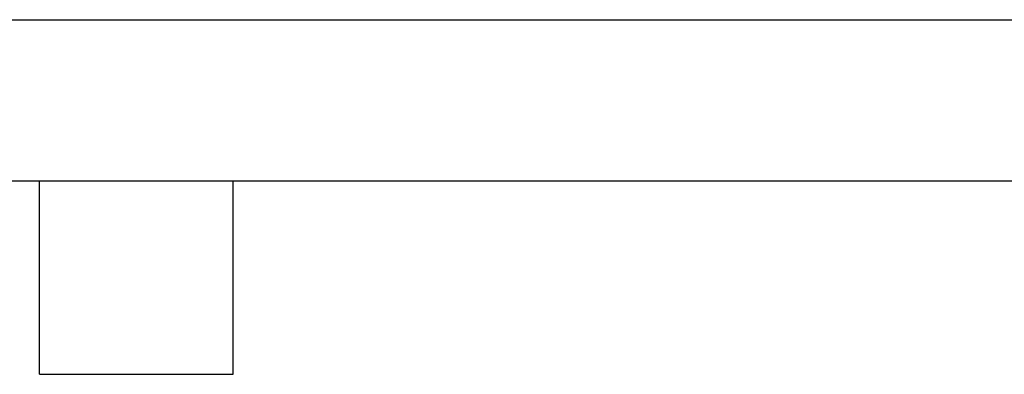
# Model space of a CAD drawing. Header units: millimetres. Extents: x 0 to 559, y 0 to 432.
# Tile 17 of 26: x 270 to 348, y 404 to 432. Entities that reach past the tile are written whole.
import ezdxf

# ---------------------------------------------------------------- set-up
doc = ezdxf.new("R2010")
doc.units = ezdxf.units.MM
doc.header["$LTSCALE"] = 2
doc.layers.add('TEXT', color=140, linetype='Continuous', lineweight=25)

msp = doc.modelspace()

# ---------------------------------------------------------------- linework, layer by layer
at = {"color": 7, "linetype": 'Continuous'}
msp.add_line((0.005, 431.805), (558.805, 431.805), dxfattribs=at)
at = {"layer": 'TEXT'}
for p, q in [((12.7, 419.1), (546.1, 419.1)), ((271.78, 403.86), (271.78, 419.1)), ((287.02, 403.86), (287.02, 419.1)), ((271.78, 403.86), (287.02, 403.86))]:
    msp.add_line(p, q, dxfattribs=at)

doc.saveas('drawing.dxf')
